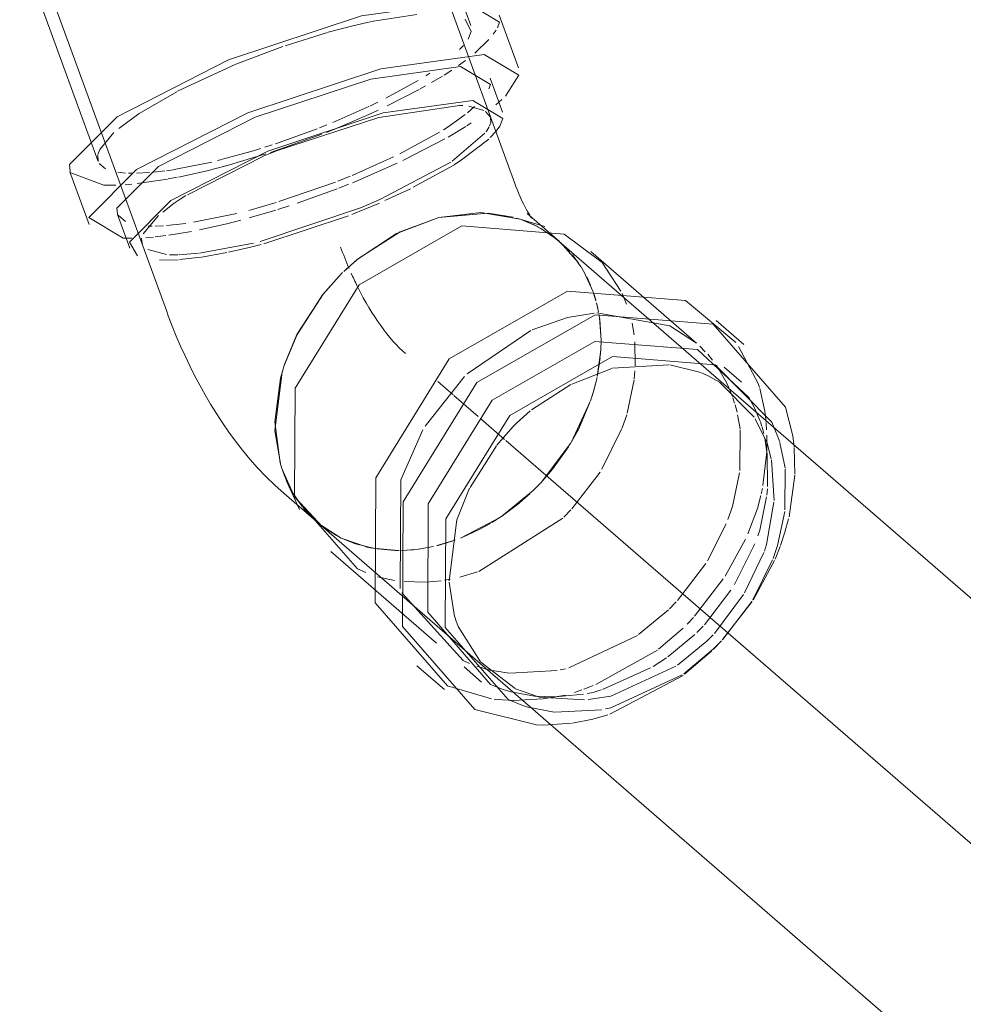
# Model space of a CAD drawing. Header units: millimetres. Extents: x -121 to 34184, y -147 to 33428.
# Tile 8 of 107: x 8705 to 8832, y 21498 to 21631. Entities that reach past the tile are written whole.
import ezdxf

# ---------------------------------------------------------------- set-up
doc = ezdxf.new("R2010")
doc.units = ezdxf.units.MM
doc.linetypes.add('ADSK_Осевая', pattern=[700, 500, -100, 0, -100])
doc.layers.add('P-PIPE-____-CNTR', color=3, linetype='ADSK_Осевая', lineweight=20)
doc.layers.add('P-PIPE-____-OTLN', color=3, linetype='Continuous', lineweight=20)

# ---------------------------------------------------------------- blocks, each defined once
blk = doc.blocks.new('ADSK_ППР_Отвод канализационный_Составной - Отвод раструбный-V10-_3D_ копия 1')
at = {"layer": 'P-PIPE-____-OTLN', "color": 22}
for p, q in [((6748.82, 21608.41), (6729.04, 21662.57)), ((6742.89, 21629.74), (6732.87, 21657.2)), ((6742.89, 21629.74), (6732.87, 21657.2)), ((6682.07, 21645.43), (6701.85, 21591.27)), ((6682.61, 21638.85), (6692.64, 21611.39)), ((6682.61, 21638.85), (6692.64, 21611.39)), ((6749.3, 21623.99), (6746.7, 21631.13)), ((6749.3, 21623.99), (6746.7, 21631.13)), ((6747.17, 21618.02), (6745.5, 21622.6)), ((6747.17, 21618.02), (6745.5, 21622.6)), ((6741.8, 21618.91), (6741.37, 21618.92)), ((6741.8, 21618.91), (6741.37, 21618.92)), ((6688.83, 21610), (6691.44, 21602.86)), ((6688.83, 21610), (6691.44, 21602.86)), ((6695.24, 21604.25), (6696.92, 21599.68)), ((6695.24, 21604.25), (6696.92, 21599.68)), ((6752.87, 21602.6), (6749.03, 21603.74)), ((6749.86, 21603.47), (6751.48, 21602.79)), ((6754.83, 21600.59), (6750.47, 21604.37)), ((6698.51, 21601.06), (6698.59, 21600.31)), ((6698.51, 21601.06), (6698.59, 21600.31)), ((6773.32, 21586.87), (6759.07, 21599.22)), ((6725.1, 21595.89), (6725.61, 21596.4)), ((6779.68, 21586.72), (6775.97, 21589.93)), ((6779.4, 21581.6), (6777.03, 21583.66)), ((6776.43, 21581.61), (6774.9, 21582.48)), ((6749.04, 21576.09), (6748.56, 21575.61)), ((6718.13, 21568.1), (6717.49, 21569.69)), ((6718.13, 21568.1), (6719.81, 21564.46)), ((6717.71, 21566.59), (6722.07, 21562.81)), ((6724.03, 21558.8), (6738.28, 21546.44)), ((6740.92, 21549.38), (6741.19, 21548.67)), ((6735.62, 21543.38), (6739.33, 21540.17)), ((6741.98, 21543.23), (6744.35, 21541.17))]:
    blk.add_line(p, q, dxfattribs=at)
at = {"layer": 'P-PIPE-____-OTLN', "color": 10}
for p, q in [((6728.92, 21630.13), (6726.79, 21629.64)), ((6728.92, 21630.13), (6726.79, 21629.64)), ((6729.72, 21630.31), (6728.92, 21630.14)), ((6729.72, 21630.31), (6728.92, 21630.14)), ((6735.59, 21631.22), (6729.79, 21630.32)), ((6735.59, 21631.22), (6729.79, 21630.32)), ((6746.48, 21629.41), (6746.76, 21630.16)), ((6746.48, 21629.41), (6746.76, 21630.16)), ((6723.59, 21628.79), (6717.88, 21626.99)), ((6723.59, 21628.79), (6717.88, 21626.99)), ((6726.79, 21629.64), (6723.65, 21628.8)), ((6726.79, 21629.64), (6723.65, 21628.8)), ((6745.92, 21628.54), (6746.29, 21629.09)), ((6745.92, 21628.54), (6746.29, 21629.09)), ((6743.43, 21626), (6745.32, 21627.82)), ((6743.43, 21626), (6745.32, 21627.82)), ((6741.38, 21626.46), (6741.91, 21627.04)), ((6741.38, 21626.46), (6741.91, 21627.04)), ((6741.25, 21624.33), (6742.18, 21625.01)), ((6741.25, 21624.33), (6742.18, 21625.01)), ((6739.28, 21623.04), (6740.31, 21623.69)), ((6739.28, 21623.04), (6740.31, 21623.69)), ((6731.42, 21619.9), (6735.77, 21622.29)), ((6731.42, 21619.9), (6735.77, 21622.29)), ((6736.82, 21622.94), (6737.36, 21623.29)), ((6736.82, 21622.94), (6737.36, 21623.29)), ((6737.59, 21622.04), (6739.05, 21622.9)), ((6737.59, 21622.04), (6739.05, 21622.9)), ((6733.73, 21619.95), (6735.91, 21621.1)), ((6733.73, 21619.95), (6735.91, 21621.1)), ((6736.06, 21621.18), (6736.79, 21621.58)), ((6736.06, 21621.18), (6736.79, 21621.58)), ((6745.34, 21621.17), (6745.55, 21621.76)), ((6745.34, 21621.17), (6745.55, 21621.76)), ((6729.29, 21618.85), (6730.36, 21619.37)), ((6729.29, 21618.85), (6730.36, 21619.37)), ((6731.6, 21618.89), (6733.64, 21619.9)), ((6731.6, 21618.89), (6733.64, 21619.9)), ((6746.25, 21619), (6747.09, 21619.75)), ((6746.25, 21619), (6747.09, 21619.75)), ((6724.3, 21616.64), (6729.15, 21618.79)), ((6724.3, 21616.64), (6729.15, 21618.79)), ((6729.46, 21617.87), (6730.4, 21618.32)), ((6729.46, 21617.87), (6730.4, 21618.32)), ((6742.43, 21617.96), (6743.4, 21618.81)), ((6742.43, 21617.96), (6743.4, 21618.81)), ((6725.29, 21616.05), (6729.44, 21617.87)), ((6725.29, 21616.05), (6729.44, 21617.87)), ((6716.57, 21613.77), (6722.19, 21615.8)), ((6716.57, 21613.77), (6722.19, 21615.8)), ((6722.49, 21615.92), (6723.47, 21616.31)), ((6722.49, 21615.92), (6723.47, 21616.31)), ((6723.43, 21615.3), (6725.29, 21616.05)), ((6723.43, 21615.3), (6725.29, 21616.05)), ((6739.85, 21614.68), (6742.23, 21616.11)), ((6739.85, 21614.68), (6742.23, 21616.11)), ((6742.35, 21616.19), (6742.94, 21616.57)), ((6742.35, 21616.19), (6742.94, 21616.57)), ((6694.78, 21615.28), (6692.87, 21613.01)), ((6694.78, 21615.28), (6692.87, 21613.01)), ((6715.87, 21612.6), (6722.79, 21615.05)), ((6715.87, 21612.6), (6722.79, 21615.05)), ((6733.31, 21612.42), (6738.66, 21615.33)), ((6733.31, 21612.42), (6738.66, 21615.33)), ((6733.73, 21611.49), (6739.4, 21614.42)), ((6733.73, 21611.49), (6739.4, 21614.42)), ((6692.86, 21612.99), (6692.6, 21612.3)), ((6692.86, 21612.99), (6692.6, 21612.3)), ((6709.43, 21611.67), (6713.4, 21612.77)), ((6709.43, 21611.67), (6713.4, 21612.77)), ((6713.42, 21612.78), (6714.56, 21613.13)), ((6713.42, 21612.78), (6714.56, 21613.13)), ((6715.11, 21613.3), (6716.09, 21613.61)), ((6715.11, 21613.3), (6716.09, 21613.61)), ((6692.59, 21612.23), (6692.64, 21611.39)), ((6692.59, 21612.23), (6692.64, 21611.39)), ((6708.74, 21611.49), (6709.33, 21611.64)), ((6708.74, 21611.49), (6709.33, 21611.64)), ((6709.92, 21610.81), (6715.24, 21612.4)), ((6709.92, 21610.81), (6715.24, 21612.4)), ((6726.9, 21609.51), (6732.46, 21612)), ((6726.9, 21609.51), (6732.46, 21612)), ((6692.79, 21611.1), (6693.62, 21610.41)), ((6692.79, 21611.1), (6693.62, 21610.41)), ((6700.15, 21609.93), (6701.66, 21610.11)), ((6700.15, 21609.93), (6701.66, 21610.11)), ((6701.85, 21610.13), (6703.06, 21610.31)), ((6701.85, 21610.13), (6703.06, 21610.31)), ((6703.14, 21610.33), (6707.99, 21611.31)), ((6703.14, 21610.33), (6707.99, 21611.31)), ((6703.48, 21609.28), (6707.37, 21610.12)), ((6703.48, 21609.28), (6707.37, 21610.12)), ((6707.37, 21610.12), (6708.65, 21610.46)), ((6707.37, 21610.12), (6708.65, 21610.46)), ((6708.68, 21610.47), (6709.88, 21610.8)), ((6708.68, 21610.47), (6709.88, 21610.8)), ((6695.3, 21609.93), (6696.33, 21609.82)), ((6695.3, 21609.93), (6696.33, 21609.82)), ((6696.74, 21609.8), (6697.23, 21609.79)), ((6696.74, 21609.8), (6697.23, 21609.79)), ((6697.81, 21609.79), (6699.56, 21609.88)), ((6697.81, 21609.79), (6699.56, 21609.88)), ((6697.93, 21608.39), (6701.99, 21609)), ((6697.93, 21608.39), (6701.99, 21609)), ((6702.08, 21609.02), (6703.32, 21609.25)), ((6702.08, 21609.02), (6703.32, 21609.25)), ((6724.96, 21608.73), (6726.63, 21609.39)), ((6724.96, 21608.73), (6726.63, 21609.39)), ((6696.28, 21608.24), (6697.19, 21608.31)), ((6696.28, 21608.24), (6697.19, 21608.31)), ((6717.01, 21605.97), (6724.65, 21608.61)), ((6717.01, 21605.97), (6724.65, 21608.61)), ((6719.46, 21605.76), (6724.87, 21607.71)), ((6719.46, 21605.76), (6724.87, 21607.71)), ((6725.1, 21607.8), (6726.38, 21608.3)), ((6725.1, 21607.8), (6726.38, 21608.3)), ((6728.15, 21605.19), (6730.63, 21606.25)), ((6728.15, 21605.19), (6730.63, 21606.25)), ((6712.95, 21604.79), (6716.64, 21605.85)), ((6712.95, 21604.79), (6716.64, 21605.85)), ((6713.02, 21603.78), (6716.59, 21604.83)), ((6713.02, 21603.78), (6716.59, 21604.83)), ((6716.86, 21604.92), (6718.42, 21605.42)), ((6716.86, 21604.92), (6718.42, 21605.42)), ((6695.36, 21604.12), (6696.34, 21603.3)), ((6695.36, 21604.12), (6696.34, 21603.3)), ((6705.49, 21603.18), (6711.34, 21604.35)), ((6705.49, 21603.18), (6711.34, 21604.35)), ((6709.98, 21602.98), (6711.9, 21603.48)), ((6709.98, 21602.98), (6711.9, 21603.48)), ((6699.38, 21602.66), (6699.94, 21602.65)), ((6699.38, 21602.66), (6699.94, 21602.65)), ((6700.34, 21602.65), (6701.46, 21602.7)), ((6700.34, 21602.65), (6701.46, 21602.7)), ((6701.87, 21602.73), (6704.46, 21603.02)), ((6701.87, 21602.73), (6704.46, 21603.02)), ((6706.3, 21602.15), (6709.98, 21602.98)), ((6706.3, 21602.15), (6709.98, 21602.98)), ((6696.48, 21601.02), (6697.21, 21601.02)), ((6696.48, 21601.02), (6697.21, 21601.02)), ((6699.06, 21601.09), (6700.13, 21601.18)), ((6699.06, 21601.09), (6700.13, 21601.18)), ((6700.34, 21601.21), (6701.77, 21601.38)), ((6700.34, 21601.21), (6701.77, 21601.38)), ((6702.19, 21601.43), (6705.22, 21601.94)), ((6702.19, 21601.43), (6705.22, 21601.94)), ((6753.3, 21601.75), (6754.66, 21600.73)), ((6754.9, 21600.52), (6756.23, 21599.2)), ((6757.41, 21597.69), (6754.97, 21600.46)), ((6756.58, 21598.79), (6757.74, 21597.19)), ((6758.32, 21596.2), (6757.75, 21597.17)), ((6758.07, 21596.64), (6759.41, 21593.71)), ((6759.04, 21594.68), (6758.5, 21595.84)), ((6759.43, 21593.64), (6759.75, 21592.59)), ((6759.73, 21592.68), (6759.5, 21593.44)), ((6763.88, 21592.13), (6763.28, 21593.58)), ((6760.1, 21591.07), (6759.82, 21592.34)), ((6759.86, 21592.17), (6760.01, 21591.55)), ((6760.26, 21590.09), (6760.16, 21590.76)), ((6760.23, 21590.3), (6760.45, 21587.3)), ((6760.45, 21587.24), (6760.26, 21590.09)), ((6764.89, 21588.02), (6764.62, 21589.56)), ((6760.45, 21587.24), (6760.42, 21586.03)), ((6765.06, 21583.84), (6764.99, 21587.06)), ((6760.41, 21585.93), (6759.94, 21582.39)), ((6759.96, 21582.51), (6760.32, 21584.9)), ((6760.34, 21585.08), (6760.41, 21586.06)), ((6775.49, 21584.58), (6774.82, 21585.38)), ((6764.92, 21582.05), (6765.02, 21583.16)), ((6763.96, 21577.42), (6764.9, 21581.92)), ((6778.16, 21579.68), (6777.4, 21581.5)), ((6778.45, 21578.8), (6778.23, 21579.5)), ((6778.78, 21577.58), (6778.52, 21578.57)), ((6781.91, 21576.36), (6781.09, 21578.25)), ((6763.31, 21575.47), (6763.9, 21577.23)), ((6779.18, 21575.33), (6778.86, 21577.2)), ((6782.6, 21577.06), (6782.51, 21577.69)), ((6782.69, 21576.19), (6782.6, 21577)), ((6782.14, 21575.63), (6781.93, 21576.29)), ((6782.39, 21574.68), (6782.16, 21575.56)), ((6782.76, 21575.2), (6782.7, 21576.11)), ((6760.57, 21569.88), (6763.26, 21575.36)), ((6779.17, 21569.7), (6779.19, 21575.2)), ((6782.79, 21572.39), (6782.79, 21574.46)), ((6782.81, 21572.18), (6782.52, 21574.07)), ((6782.27, 21567.67), (6782.78, 21572.23)), ((6782.9, 21567.53), (6782.83, 21572.03)), ((6756.5, 21564.52), (6760.33, 21569.5)), ((6720.14, 21564.83), (6718.92, 21566.59)), ((6782.05, 21566.57), (6782.2, 21567.29)), ((6782.8, 21566.39), (6782.88, 21567.25)), ((6721.21, 21563.62), (6720.24, 21564.7)), ((6745.71, 21562.68), (6747.28, 21563.7)), ((6755.42, 21563.41), (6756.38, 21564.4)), ((6725.42, 21560.6), (6722.5, 21562.45)), ((6743.95, 21556.1), (6755.28, 21563.28)), ((6774.81, 21557.52), (6777.32, 21562.52)), ((6722.81, 21562.21), (6724.78, 21560.94)), ((6724.92, 21560.86), (6725.63, 21560.51)), ((6728.84, 21559.4), (6725.53, 21560.55)), ((6738.33, 21559.57), (6740.74, 21560.3)), ((6740.38, 21560.18), (6738.33, 21559.57)), ((6777.17, 21555.46), (6779.93, 21560.46)), ((6778.45, 21554.35), (6781.2, 21559.8)), ((6729.68, 21559.22), (6728.87, 21559.39)), ((6733.11, 21558.92), (6729.68, 21559.22)), ((6735.15, 21559.02), (6733.46, 21558.92)), ((6733.71, 21558.93), (6735.89, 21559.11)), ((6737.86, 21559.46), (6735.85, 21559.1)), ((6736.08, 21559.14), (6737.85, 21559.46)), ((6783.91, 21557.76), (6784.58, 21559.45)), ((6770.74, 21552.17), (6774.58, 21557.15)), ((6780.96, 21552.23), (6783.82, 21557.56)), ((6741.42, 21555.34), (6743.78, 21556.04)), ((6730.32, 21555.39), (6732.59, 21554.88)), ((6733.89, 21554.72), (6736.75, 21554.65)), ((6736.83, 21554.66), (6738.9, 21554.85)), ((6739.35, 21554.92), (6740.09, 21555.05)), ((6773.06, 21550.05), (6776.92, 21555.08)), ((6774.39, 21548.9), (6777.96, 21553.56)), ((6769.67, 21551.06), (6770.59, 21552.01)), ((6776.84, 21546.9), (6780.83, 21552.03)), ((6765.51, 21547.57), (6769.53, 21550.92)), ((6772.05, 21548.97), (6772.91, 21549.88)), ((6768.21, 21545.63), (6771.51, 21548.45)), ((6773.37, 21547.84), (6774.23, 21548.73)), ((6756.12, 21543.1), (6765.34, 21547.45)), ((6769.44, 21544.56), (6773.09, 21547.57)), ((6775.65, 21545.66), (6776.67, 21546.72)), ((6759.76, 21540.85), (6768.05, 21545.5)), ((6767.48, 21543.29), (6769.27, 21544.44)), ((6743.68, 21543.33), (6744.46, 21543.08)), ((6744.52, 21543.06), (6745.48, 21542.8)), ((6745.48, 21542.8), (6748.06, 21542.38)), ((6748.14, 21542.37), (6754.51, 21542.73)), ((6754.92, 21542.81), (6755.67, 21542.98)), ((6760.64, 21540.17), (6767.12, 21543.08)), ((6747.27, 21540.17), (6748, 21539.93)), ((6748.06, 21539.92), (6751.46, 21539.28)), ((6756.86, 21539.78), (6757.87, 21540.13)), ((6758.13, 21540.22), (6759.39, 21540.7)), ((6758.58, 21539.63), (6759.38, 21539.77)), ((6759.38, 21539.77), (6760.45, 21540.11)), ((6746.06, 21538.88), (6747.7, 21538.74)), ((6747.89, 21538.74), (6748.61, 21538.71)), ((6748.63, 21538.71), (6752.54, 21538.92)), ((6751.54, 21539.27), (6754.2, 21539.18)), ((6752.64, 21538.93), (6755.65, 21539.4)), ((6754.32, 21539.18), (6758.08, 21539.54))]:
    blk.add_line(p, q, dxfattribs=at)
at = {"layer": 'P-PIPE-____-OTLN', "color": 9}
for p, q in [((6741.37, 21618.92), (6730.48, 21617.33)), ((6741.37, 21618.92), (6730.48, 21617.33)), ((6744.64, 21618.24), (6742.62, 21618.84)), ((6744.64, 21618.24), (6742.62, 21618.84)), ((6745.49, 21617.42), (6744.86, 21618.11)), ((6745.49, 21617.42), (6744.86, 21618.11)), ((6730.48, 21617.33), (6716.69, 21612.82)), ((6730.48, 21617.33), (6716.69, 21612.82)), ((6744.94, 21615.39), (6745.36, 21616.06)), ((6744.94, 21615.39), (6745.36, 21616.06)), ((6746.31, 21615.47), (6746.8, 21616.16)), ((6746.31, 21615.47), (6746.8, 21616.16)), ((6740.36, 21611.4), (6744.78, 21615.18)), ((6740.36, 21611.4), (6744.78, 21615.18)), ((6745.52, 21614.6), (6746.22, 21615.36)), ((6745.52, 21614.6), (6746.22, 21615.36)), ((6714.96, 21612.1), (6704.68, 21606.9)), ((6714.96, 21612.1), (6704.68, 21606.9)), ((6730.63, 21606.25), (6740.2, 21611.3)), ((6730.63, 21606.25), (6740.2, 21611.3)), ((6735.14, 21607.9), (6740.58, 21610.9)), ((6735.14, 21607.9), (6740.58, 21610.9)), ((6731.32, 21606.11), (6734.74, 21607.7)), ((6731.32, 21606.11), (6734.74, 21607.7)), ((6702.92, 21605.75), (6701.36, 21604.56)), ((6702.92, 21605.75), (6701.36, 21604.56)), ((6714.5, 21600.61), (6728.15, 21605.19)), ((6714.5, 21600.61), (6728.15, 21605.19)), ((6700.8, 21604.08), (6698.72, 21601.64)), ((6700.8, 21604.08), (6698.72, 21601.64)), ((6715, 21600.29), (6726.41, 21604.06)), ((6715, 21600.29), (6726.41, 21604.06)), ((6733.35, 21601.91), (6738.57, 21603.82)), ((6738.57, 21603.82), (6745.24, 21604.43)), ((6745.24, 21604.43), (6748.59, 21603.87)), ((6751.96, 21602.54), (6751.34, 21602.86)), ((6751.48, 21602.79), (6752.5, 21602.25)), ((6727.75, 21598.31), (6733.35, 21601.9)), ((6699.37, 21599.5), (6701.88, 21598.82)), ((6699.37, 21599.5), (6701.88, 21598.82)), ((6706.33, 21599.01), (6713.61, 21600.37)), ((6706.33, 21599.01), (6713.61, 21600.37)), ((6710.21, 21599.14), (6713.01, 21599.78)), ((6710.21, 21599.14), (6713.01, 21599.78)), ((6713.01, 21599.78), (6714.62, 21600.19)), ((6713.01, 21599.78), (6714.62, 21600.19)), ((6700.9, 21598.09), (6703.44, 21598.13)), ((6700.9, 21598.09), (6703.44, 21598.13)), ((6702.29, 21598.8), (6703.42, 21598.78)), ((6702.29, 21598.8), (6703.42, 21598.78)), ((6703.58, 21598.79), (6706.17, 21599)), ((6703.58, 21598.79), (6706.17, 21599)), ((6703.6, 21598.14), (6706.52, 21598.47)), ((6703.6, 21598.14), (6706.52, 21598.47)), ((6706.64, 21598.49), (6710.01, 21599.09)), ((6706.64, 21598.49), (6710.01, 21599.09)), ((6726.06, 21596.83), (6727.75, 21598.3)), ((6763.13, 21593.9), (6760.58, 21597.74)), ((6722.89, 21593.39), (6725.09, 21595.88)), ((6719.34, 21587.82), (6722.88, 21593.38)), ((6755.93, 21590.33), (6751.16, 21588.66)), ((6759.51, 21590.94), (6755.93, 21590.33)), ((6717.73, 21583.91), (6719.34, 21587.82)), ((6750.96, 21588.57), (6742.42, 21582.73)), ((6774.5, 21585.73), (6773.77, 21586.47)), ((6717.72, 21583.87), (6717.53, 21583.26)), ((6769.59, 21583.95), (6762, 21583.51)), ((6773.92, 21582.92), (6769.71, 21583.94)), ((6777.4, 21581.5), (6776, 21583.9)), ((6716.47, 21575.06), (6717.46, 21583.03)), ((6742.06, 21582.39), (6736.72, 21575.68)), ((6761.9, 21583.48), (6756.49, 21581.35)), ((6774.9, 21582.48), (6773.98, 21582.89)), ((6756.39, 21581.3), (6751.05, 21577.87)), ((6781.09, 21576.89), (6776.43, 21581.61)), ((6759.03, 21579.1), (6759.43, 21580.34)), ((6781.09, 21578.25), (6780.37, 21579.55)), ((6782.51, 21577.71), (6781.84, 21580.78)), ((6759, 21578.99), (6756.41, 21573.47)), ((6750.89, 21577.74), (6749.04, 21576.09)), ((6748.56, 21575.61), (6746.41, 21573.13)), ((6717.27, 21570.37), (6716.47, 21575.06)), ((6786.48, 21572.92), (6786.29, 21574.39)), ((6746.34, 21573.04), (6742.78, 21567.42)), ((6756.34, 21573.36), (6752.36, 21568.09)), ((6785.26, 21570.06), (6784.56, 21573.45)), ((6786.59, 21569.23), (6786.49, 21572.83)), ((6783.77, 21565.67), (6783.42, 21571.16)), ((6717.4, 21569.96), (6719, 21566.47)), ((6785.24, 21564.42), (6785.27, 21569.91)), ((6785.79, 21563.45), (6786.58, 21569.06)), ((6719.34, 21565.93), (6722.81, 21562.21)), ((6722.07, 21562.81), (6721.21, 21563.62)), ((6746.97, 21563.48), (6741.51, 21560.59)), ((6779.78, 21553.2), (6782.41, 21558.65)), ((6780.89, 21552.25), (6783.56, 21557.65)), ((6727.61, 21556.44), (6728.73, 21555.94)), ((6739.98, 21554.64), (6740.71, 21550.02)), ((6775.73, 21547.73), (6779.65, 21552.99)), ((6776.82, 21546.89), (6780.77, 21552.05)), ((6740.73, 21549.98), (6740.92, 21549.38)), ((6741.19, 21548.67), (6744.2, 21543.9)), ((6771.7, 21542.22), (6775.32, 21545.33)), ((6744.22, 21543.88), (6748.85, 21540.29)), ((6761.76, 21539.26), (6770.55, 21543.32)), ((6761.64, 21536.85), (6771.52, 21542.08)), ((6761.75, 21537.71), (6771.4, 21542.17)), ((6739.75, 21540.67), (6745.67, 21538.93)), ((6745.56, 21540.87), (6747.27, 21540.17)), ((6748.9, 21540.27), (6752.02, 21539.18)), ((6752.1, 21539.16), (6758.23, 21538.78)), ((6758.7, 21538.82), (6761.76, 21539.26)), ((6749.76, 21538.06), (6750.58, 21537.79)), ((6750.6, 21537.79), (6754.12, 21537.11)), ((6754.22, 21537.1), (6760.56, 21537.45)), ((6761.04, 21537.55), (6761.75, 21537.71)), ((6756.59, 21535.65), (6759.36, 21536.19)), ((6759.36, 21536.19), (6761.37, 21536.76)), ((6751.76, 21535.4), (6752.67, 21535.38)), ((6752.69, 21535.38), (6756.48, 21535.63))]:
    blk.add_line(p, q, dxfattribs=at)
at = {"layer": 'P-PIPE-____-OTLN', "color": 22}
for points in [[(6746.76, 21630.16, 0), (6742.11, 21632.95, 0), (6728.16, 21631.01, 0)], [(6746.76, 21630.16, 0), (6742.11, 21632.95, 0), (6728.16, 21631.01, 0)], [(6728.16, 21631.01, 0), (6710.24, 21625.08, 0), (6695.2, 21617.42, 0), (6688.78, 21610.97, 0), (6688.87, 21610.05, 0)], [(6728.16, 21631.01, 0), (6710.24, 21625.08, 0), (6695.2, 21617.42, 0), (6688.78, 21610.97, 0), (6688.87, 21610.05, 0)], [(6747.56, 21620.21, 0), (6749.36, 21623.02, 0), (6744.71, 21625.82, 0), (6730.77, 21623.87, 0)], [(6747.56, 21620.21, 0), (6749.36, 21623.02, 0), (6744.71, 21625.82, 0), (6730.77, 21623.87, 0)], [(6730.77, 21623.87, 0), (6712.85, 21617.94, 0), (6697.81, 21610.29, 0), (6691.38, 21603.83, 0), (6696.03, 21601.04, 0), (6696.48, 21601.02, 0)], [(6730.77, 21623.87, 0), (6712.85, 21617.94, 0), (6697.81, 21610.29, 0), (6691.38, 21603.83, 0), (6696.03, 21601.04, 0), (6696.48, 21601.02, 0)], [(6745.55, 21621.76, 0), (6741.51, 21624.19, 0), (6729.4, 21622.5, 0)], [(6745.55, 21621.76, 0), (6741.51, 21624.19, 0), (6729.4, 21622.5, 0)], [(6729.4, 21622.5, 0), (6713.84, 21617.35, 0), (6700.77, 21610.7, 0), (6695.19, 21605.09, 0), (6695.28, 21604.29, 0)], [(6729.4, 21622.5, 0), (6713.84, 21617.35, 0), (6700.77, 21610.7, 0), (6695.19, 21605.09, 0), (6695.28, 21604.29, 0)], [(6746.8, 21616.16, 0), (6747.22, 21617.19, 0), (6743.18, 21619.61, 0), (6731.07, 21617.92, 0)], [(6746.8, 21616.16, 0), (6747.22, 21617.19, 0), (6743.18, 21619.61, 0), (6731.07, 21617.92, 0)], [(6731.07, 21617.92, 0), (6715.51, 21612.77, 0), (6702.44, 21606.12, 0), (6696.86, 21600.51, 0), (6697.95, 21598.67, 0)], [(6731.07, 21617.92, 0), (6715.51, 21612.77, 0), (6702.44, 21606.12, 0), (6696.86, 21600.51, 0), (6697.95, 21598.67, 0)], [(6716.69, 21612.82, 0), (6715.94, 21612.52, 0), (6714.99, 21612.12, 0)], [(6716.69, 21612.82, 0), (6715.94, 21612.52, 0), (6714.99, 21612.12, 0)], [(6751.12, 21603.73, 0), (6751.09, 21603.76, 0), (6751.04, 21603.84, 0), (6750.95, 21603.97, 0), (6750.83, 21604.14, 0), (6750.69, 21604.37, 0), (6750.53, 21604.63, 0), (6750.36, 21604.94, 0), (6750.17, 21605.29, 0), (6749.98, 21605.67, 0), (6749.78, 21606.08, 0), (6749.58, 21606.52, 0), (6749.37, 21607, 0), (6749.17, 21607.49, 0), (6748.97, 21608.02, 0), (6748.82, 21608.41, 0)], [(6704.48, 21606.78, 0), (6703.73, 21606.3, 0), (6702.92, 21605.75, 0)], [(6704.48, 21606.78, 0), (6703.73, 21606.3, 0), (6702.92, 21605.75, 0)], [(6751.34, 21602.86, 0), (6749.55, 21603.58, 0), (6744.26, 21604.48, 0), (6738.57, 21603.82, 0), (6732.87, 21601.66, 0), (6727.55, 21598.14, 0), (6725.77, 21596.55, 0)], [(6741.68, 21602.68, 0), (6727.82, 21594.74, 0), (6719.2, 21580.79, 0), (6719.12, 21566.16, 0), (6727.61, 21556.44, 0)], [(6760.58, 21597.74, 0), (6755.49, 21601.58, 0), (6741.68, 21602.68, 0)], [(6725.12, 21595.91, 0), (6722.98, 21593.5, 0), (6719.46, 21588.05, 0), (6717.72, 21583.87, 0)], [(6755.94, 21593.91, 0), (6739.98, 21584.77, 0), (6730.07, 21568.71, 0), (6729.98, 21551.86, 0), (6739.75, 21540.67, 0)], [(6778.6, 21586.96, 0), (6771.85, 21592.64, 0), (6755.94, 21593.91, 0)], [(6717.71, 21566.59, 0), (6716.45, 21567.73, 0), (6715.26, 21568.89, 0), (6714.15, 21570.07, 0), (6713.1, 21571.25, 0), (6712.1, 21572.46, 0), (6711.16, 21573.67, 0), (6710.26, 21574.89, 0), (6709.41, 21576.13, 0), (6708.59, 21577.38, 0), (6707.81, 21578.65, 0), (6707.06, 21579.92, 0), (6706.35, 21581.21, 0), (6705.66, 21582.51, 0), (6705.01, 21583.82, 0), (6704.37, 21585.15, 0), (6703.77, 21586.48, 0), (6703.19, 21587.83, 0), (6702.64, 21589.19, 0), (6702.11, 21590.56, 0), (6701.85, 21591.27, 0)], [(6759.65, 21590.7, 0), (6743.69, 21581.56, 0), (6733.77, 21565.5, 0), (6733.68, 21548.65, 0), (6743.45, 21537.46, 0), (6751.76, 21535.4, 0)], [(6786.29, 21574.39, 0), (6785.33, 21578.24, 0), (6775.55, 21589.43, 0), (6759.65, 21590.7, 0)], [(6759.63, 21587.12, 0), (6745.77, 21579.18, 0), (6737.15, 21565.23, 0), (6737.08, 21550.6, 0), (6745.56, 21540.87, 0)], [(6780.37, 21579.55, 0), (6773.44, 21586.02, 0), (6759.63, 21587.12, 0)], [(6762, 21585.06, 0), (6748.14, 21577.12, 0), (6739.53, 21563.17, 0), (6739.45, 21548.54, 0), (6747.94, 21538.82, 0), (6749.76, 21538.06, 0)], [(6783.49, 21576.22, 0), (6775.82, 21583.96, 0), (6762, 21585.06, 0)], [(6717.53, 21583.26, 0), (6717.23, 21582.17, 0), (6716.45, 21576.26, 0)], [(6716.45, 21576.26, 0), (6717.17, 21570.72, 0), (6717.4, 21569.96, 0)]]:
    blk.add_polyline3d(points, dxfattribs=at)
at = {"layer": 'P-PIPE-____-OTLN', "color": 10}
for points in [[(6742.52, 21627.88, 0), (6742.94, 21628.9, 0), (6742.13, 21630.59, 0)], [(6742.52, 21627.88, 0), (6742.94, 21628.9, 0), (6742.13, 21630.59, 0)], [(6717.55, 21626.88, 0), (6711.23, 21624.49, 0), (6703.36, 21620.85, 0)], [(6717.55, 21626.88, 0), (6711.23, 21624.49, 0), (6703.36, 21620.85, 0)], [(6703.24, 21620.79, 0), (6698.17, 21617.84, 0), (6695.43, 21615.84, 0)], [(6703.24, 21620.79, 0), (6698.17, 21617.84, 0), (6695.43, 21615.84, 0)], [(6739.19, 21615.66, 0), (6739.97, 21616.16, 0), (6742.13, 21617.72, 0)], [(6739.19, 21615.66, 0), (6739.97, 21616.16, 0), (6742.13, 21617.72, 0)], [(6726.92, 21608.51, 0), (6727.89, 21608.91, 0), (6732.97, 21611.14, 0)], [(6726.92, 21608.51, 0), (6727.89, 21608.91, 0), (6732.97, 21611.14, 0)], [(6688.97, 21609.85, 0), (6693.42, 21608.18, 0), (6695.02, 21608.17, 0)], [(6688.97, 21609.85, 0), (6693.42, 21608.18, 0), (6695.02, 21608.17, 0)], [(6759.43, 21580.34, 0), (6759.67, 21581.22, 0), (6759.91, 21582.25, 0)], [(6756.29, 21573.28, 0), (6757.44, 21575.34, 0), (6758.99, 21578.99, 0)], [(6752.32, 21568.05, 0), (6753.92, 21569.9, 0), (6756.06, 21572.91, 0)], [(6777.55, 21563.12, 0), (6778.15, 21564.87, 0), (6779.13, 21569.41, 0)], [(6747.38, 21563.76, 0), (6749.35, 21565.26, 0), (6750.86, 21566.59, 0)], [(6780.25, 21561.18, 0), (6781.53, 21564.6, 0), (6782, 21566.35, 0)], [(6781.6, 21560.89, 0), (6781.85, 21561.66, 0), (6782.77, 21566.17, 0)], [(6741.81, 21560.72, 0), (6744.03, 21561.74, 0), (6745.53, 21562.57, 0)], [(6725.84, 21560.41, 0), (6727.35, 21559.82, 0), (6729.94, 21559.18, 0)], [(6730.26, 21559.13, 0), (6732.64, 21558.92, 0), (6733.22, 21558.92, 0)]]:
    blk.add_polyline3d(points, dxfattribs=at)
at = {"layer": 'P-PIPE-____-OTLN', "color": 9}
for points in [[(6745.42, 21616.17, 0), (6745.57, 21616.64, 0), (6745.54, 21617.27, 0)], [(6745.42, 21616.17, 0), (6745.57, 21616.64, 0), (6745.54, 21617.27, 0)], [(6740.65, 21610.95, 0), (6741.64, 21611.58, 0), (6745.32, 21614.41, 0)], [(6740.65, 21610.95, 0), (6741.64, 21611.58, 0), (6745.32, 21614.41, 0)], [(6726.83, 21604.23, 0), (6728.58, 21604.93, 0), (6730.56, 21605.77, 0)], [(6726.83, 21604.23, 0), (6728.58, 21604.93, 0), (6730.56, 21605.77, 0)], [(6754.82, 21600.59, 0), (6754.09, 21601.19, 0), (6752.25, 21602.39, 0)], [(6773.32, 21586.87, 0), (6769.74, 21589.23, 0), (6759.89, 21590.97, 0)], [(6781.8, 21580.89, 0), (6781.62, 21581.45, 0), (6778.98, 21586.45, 0)], [(6759.87, 21582.08, 0), (6759.34, 21580.03, 0), (6759.03, 21579.1, 0)], [(6783.39, 21571.3, 0), (6782.84, 21573.39, 0), (6781.22, 21576.69, 0)], [(6784.53, 21573.53, 0), (6784.3, 21574.23, 0), (6783.49, 21576.22, 0)], [(6736.41, 21575.17, 0), (6733.45, 21568.44, 0), (6733.37, 21553.81, 0)], [(6752.27, 21568, 0), (6751.28, 21566.99, 0), (6747.07, 21563.55, 0)], [(6742.73, 21567.32, 0), (6740.99, 21563.05, 0), (6739.97, 21554.84, 0)], [(6782.47, 21558.83, 0), (6782.76, 21559.72, 0), (6783.76, 21565.44, 0)], [(6783.63, 21557.85, 0), (6784.23, 21559.6, 0), (6785.22, 21564.19, 0)], [(6784.63, 21559.58, 0), (6785.24, 21561.39, 0), (6785.73, 21563.21, 0)], [(6733.59, 21553.22, 0), (6741.86, 21544.09, 0), (6742.71, 21543.7, 0)], [(6770.73, 21543.44, 0), (6774.71, 21546.68, 0), (6775.57, 21547.56, 0)], [(6771.59, 21542.3, 0), (6775.61, 21545.65, 0), (6776.65, 21546.71, 0)]]:
    blk.add_polyline3d(points, dxfattribs=at)
blk.add_ellipse((6734.22, 21608.77), major_axis=(-6.31, 25.55), ratio=0.422254, start_param=1.821745, end_param=1.944252, dxfattribs=at)
at = {"layer": 'P-PIPE-____-OTLN', "color": 10}
for start_param, end_param in [(1.972154, 2.052025), (2.059145, 2.602143)]:
    blk.add_ellipse((6734.22, 21608.77), major_axis=(-6.31, 25.55), ratio=0.422254, start_param=start_param, end_param=end_param, dxfattribs=at)

msp = doc.modelspace()

# ---------------------------------------------------------------- linework, layer by layer
at = {"layer": 'P-PIPE-____-CNTR', "color": 10}
for p, q in [((8761.47, 21581.7), (8763.55, 21579.9)), ((8761.47, 21581.7), (8763.55, 21579.9)), ((8763.62, 21579.84), (8766.88, 21577.01)), ((8763.62, 21579.84), (8766.88, 21577.01)), ((8767.25, 21576.69), (8770.46, 21573.91)), ((8767.25, 21576.69), (8770.46, 21573.91))]:
    msp.add_line(p, q, dxfattribs=at)
at = {"layer": 'P-PIPE-____-CNTR', "color": 9}
msp.add_line((8770.63, 21573.76), (9267.82, 21142.7), dxfattribs=at)
msp.add_line((8770.63, 21573.76), (9267.82, 21142.7), dxfattribs=at)
at = {"layer": 'P-PIPE-____-OTLN', "color": 22}
for p, q in [((8755.89, 21601.67), (8761.59, 21603.83)), ((8761.59, 21603.83), (8767.28, 21604.48)), ((8767.28, 21604.48), (8772.57, 21603.58)), ((8772.57, 21603.58), (8774.36, 21602.86)), ((8750.57, 21598.15), (8755.89, 21601.67)), ((9267.82, 21175.78), (8777.84, 21600.59)), ((8748.78, 21596.55), (8750.57, 21598.14)), ((8745.99, 21593.5), (8748.15, 21595.92)), ((8742.47, 21588.06), (8745.99, 21593.5)), ((8740.74, 21583.87), (8742.47, 21588.05)), ((8740.25, 21582.18), (8740.55, 21583.26)), ((8739.47, 21576.27), (8740.25, 21582.17)), ((8740.19, 21570.73), (8739.47, 21576.26)), ((8740.42, 21569.96), (8740.19, 21570.72)), ((8745.09, 21562.81), (9267.82, 21109.61))]:
    msp.add_line(p, q, dxfattribs=at)
at = {"layer": 'P-PIPE-____-OTLN', "color": 9}
for p, q in [((8774.36, 21602.86), (8774.98, 21602.55)), ((8775.28, 21602.39), (8777.11, 21601.19)), ((8777.11, 21601.19), (8777.84, 21600.59)), ((8740.55, 21583.26), (8740.74, 21583.86)), ((8782.45, 21580.35), (8782.05, 21579.1)), ((8742.02, 21566.47), (8740.42, 21569.96)), ((8745.83, 21562.21), (8742.36, 21565.93))]:
    msp.add_line(p, q, dxfattribs=at)
at = {"layer": 'P-PIPE-____-OTLN', "color": 10}
for p, q in [((8778, 21600.45), (8780.44, 21597.69)), ((8780.78, 21597.17), (8781.34, 21596.2)), ((8781.53, 21595.84), (8782.06, 21594.68)), ((8782.52, 21593.44), (8782.75, 21592.68)), ((8782.84, 21592.34), (8783.12, 21591.07)), ((8783.18, 21590.76), (8783.28, 21590.09)), ((8783.28, 21590.09), (8783.47, 21587.24)), ((8783.34, 21584.89), (8782.98, 21582.51)), ((8783.43, 21586.06), (8783.36, 21585.09)), ((8770.3, 21563.7), (8768.72, 21562.68)), ((8747.79, 21560.95), (8745.83, 21562.21)), ((8748.65, 21560.51), (8747.93, 21560.87)), ((8763.78, 21560.32), (8761.35, 21559.58)), ((8758.88, 21559.11), (8756.73, 21558.93)), ((8760.86, 21559.46), (8759.07, 21559.14))]:
    msp.add_line(p, q, dxfattribs=at)
for points in [[(8782.93, 21582.25, 0), (8782.69, 21581.23, 0), (8782.45, 21580.35, 0)], [(8782.01, 21578.99, 0), (8780.46, 21575.35, 0), (8779.31, 21573.28, 0)], [(8779.08, 21572.92, 0), (8776.94, 21569.9, 0), (8775.33, 21568.05, 0)], [(8773.87, 21566.58, 0), (8772.36, 21565.26, 0), (8770.4, 21563.77, 0)], [(8768.54, 21562.57, 0), (8767.05, 21561.74, 0), (8764.85, 21560.73, 0)], [(8752.96, 21559.18, 0), (8750.36, 21559.82, 0), (8748.87, 21560.41, 0)], [(8756.23, 21558.92, 0), (8755.66, 21558.93, 0), (8753.27, 21559.13, 0)]]:
    msp.add_polyline3d(points, dxfattribs=at)

# ---------------------------------------------------------------- block references
at = {"layer": 'P-PIPE-____-OTLN', "color": 9}
msp.add_blockref('ADSK_ППР_Отвод канализационный_Составной - Отвод раструбный-V10-_3D_ копия 1', (2023.02, 0), dxfattribs=at)

doc.saveas('drawing.dxf')
